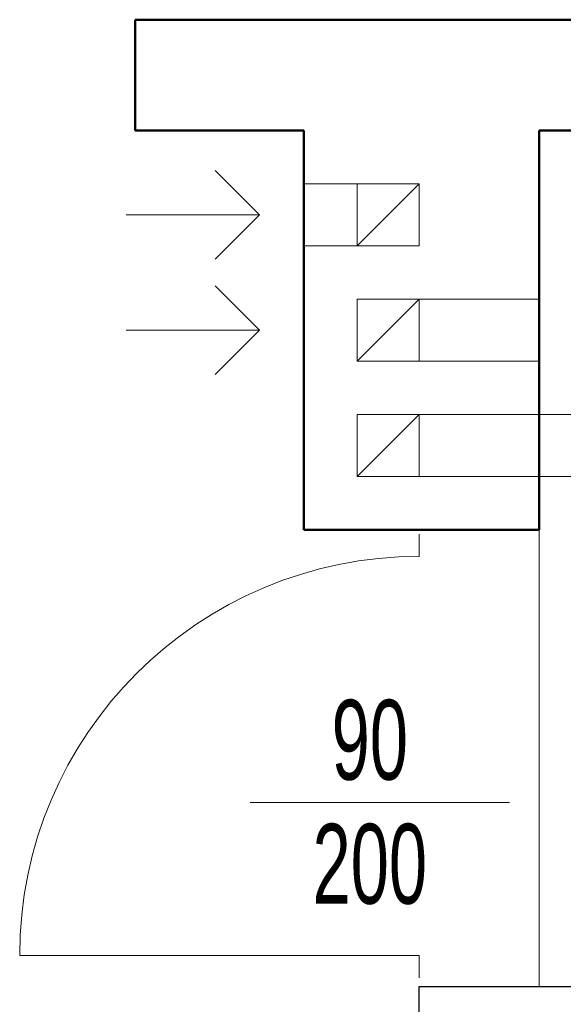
# Model space of a CAD drawing. Header units: millimetres. Extents: x 72202 to 304796, y 21658 to 519946.
# Tile 74 of 93: x 195701 to 195824, y 231810 to 232032. Entities that reach past the tile are written whole.
import ezdxf
from ezdxf.lldxf.tags import DXFTag

# ---------------------------------------------------------------- set-up
doc = ezdxf.new("R2010")
doc.units = ezdxf.units.MM
for name, color, linetype, lineweight in [('DRZWI I OKNA OPISY', 30, 'Continuous', 9), ('linia - gruba - projektowana', 170, 'Continuous', 50), ('LINIA CIENKA', 7, 'Continuous', 13), ('LINIA GRUBA', 7, 'Continuous', 30)]:
    doc.layers.add(name, color=color, linetype=linetype, lineweight=lineweight)
doc.layers.add('LINIA-NIE DRUKOWAĆ', color=3, linetype='Continuous', lineweight=20, plot=False)
doc.styles.get("Standard").update_dxf_attribs({"font": 'ARIALN.TTF', "width": 0.75})
tags = doc.linetypes.add('DASH', pattern=[15, 10, -5]).pattern_tags.tags
tags[6:7] = [DXFTag(74, 4), DXFTag(75, 0), DXFTag(340, '0'), DXFTag(46, 0.0), DXFTag(50, 0.0), DXFTag(44, 0.0), DXFTag(45, 0.0)]
tags[4:5] = [DXFTag(74, 4), DXFTag(75, 0), DXFTag(340, '0'), DXFTag(46, 0.0), DXFTag(50, 0.0), DXFTag(44, 0.0), DXFTag(45, 0.0)]

msp = doc.modelspace()

# ---------------------------------------------------------------- linework, layer by layer
at = {"layer": 'DRZWI I OKNA OPISY'}
msp.add_line((195753.229, 231855.423), (195811.657, 231855.423), dxfattribs=at)
at = {"layer": 'linia - gruba - projektowana'}
for p, q in [((195793.292, 232031.874), (195727.292, 232031.874)), ((195727.292, 232031.874), (195727.292, 232006.874)), ((195793.292, 232031.874), (196118.292, 232031.874)), ((195765.292, 232006.874), (195727.292, 232006.874)), ((195765.292, 231916.874), (195765.292, 232006.874)), ((195818.292, 231916.874), (195818.292, 232006.874)), ((195818.292, 232006.874), (196118.292, 232006.874)), ((195791.292, 231916.874), (195765.292, 231916.874)), ((195818.292, 231916.874), (195791.292, 231916.874))]:
    msp.add_line(p, q, dxfattribs=at)
at = {"layer": 'LINIA CIENKA'}
for p, q in [((195745.292, 231997.874), (195755.292, 231987.874)), ((195777.292, 231994.874), (195765.292, 231994.874)), ((195791.292, 231994.874), (195777.292, 231980.874)), ((195755.292, 231987.874), (195725.292, 231987.874)), ((195745.292, 231977.874), (195755.292, 231987.874)), ((195777.292, 231980.874), (195765.292, 231980.874)), ((195745.292, 231971.874), (195755.292, 231961.874)), ((195791.292, 231968.874), (195777.292, 231954.874)), ((195818.292, 231968.874), (195791.292, 231968.874)), ((195755.292, 231961.874), (195725.292, 231961.874)), ((195745.292, 231951.874), (195755.292, 231961.874)), ((195818.292, 231954.874), (195791.292, 231954.874)), ((195791.292, 231942.874), (195777.292, 231928.874)), ((195791.292, 231910.874), (195791.292, 231915.874)), ((195791.292, 231820.874), (195701.292, 231820.874)), ((195791.292, 231820.874), (195791.292, 231815.874))]:
    msp.add_line(p, q, dxfattribs=at)
at = {"layer": 'LINIA CIENKA', "linetype": 'DASH'}
for p, q in [((196061.292, 231942.874), (195791.292, 231942.874)), ((196061.292, 231942.874), (195791.292, 231942.874)), ((196061.292, 231928.874), (195791.292, 231928.874))]:
    msp.add_line(p, q, dxfattribs=at)
at = {"layer": 'LINIA CIENKA'}
for points in [[(195777.292, 231994.874), (195791.292, 231994.874), (195791.292, 231980.874), (195777.292, 231980.874)], [(195777.292, 231968.874), (195791.292, 231968.874), (195791.292, 231954.874), (195777.292, 231954.874)], [(195777.292, 231942.874), (195791.292, 231942.874), (195791.292, 231928.874), (195777.292, 231928.874)]]:
    msp.add_lwpolyline(points, close=True, dxfattribs=at)
msp.add_arc((195791.292, 231820.874), 90, 90, 180, dxfattribs=at)
at = {"layer": 'LINIA GRUBA'}
for p, q in [((195791.292, 231813.874), (196048.292, 231813.874)), ((195791.292, 231805.874), (195791.292, 231813.874))]:
    msp.add_line(p, q, dxfattribs=at)
at = {"layer": 'LINIA-NIE DRUKOWAĆ'}
msp.add_lwpolyline([(196048.292, 232006.874), (196048.292, 231813.874), (195940.292, 231813.874), (195940.292, 231823.874), (195932.292, 231823.874), (195932.292, 231813.874), (195818.292, 231813.874), (195818.292, 232006.874), (195932.292, 232006.874), (195932.292, 231913.874), (195940.292, 231913.874), (195940.292, 232006.874), (196048.292, 232006.874)], dxfattribs=at)

# ---------------------------------------------------------------- texts
at = {"layer": 'DRZWI I OKNA OPISY', "char_height": 18, "width": 130, "attachment_point": 5, "rotation": 0}
for s, insert in [('90', (195780.168, 231869.4)), ('200', (195780.168, 231841.438))]:
    msp.add_mtext(s, dxfattribs=dict(at, insert=insert))

doc.saveas('drawing.dxf')
